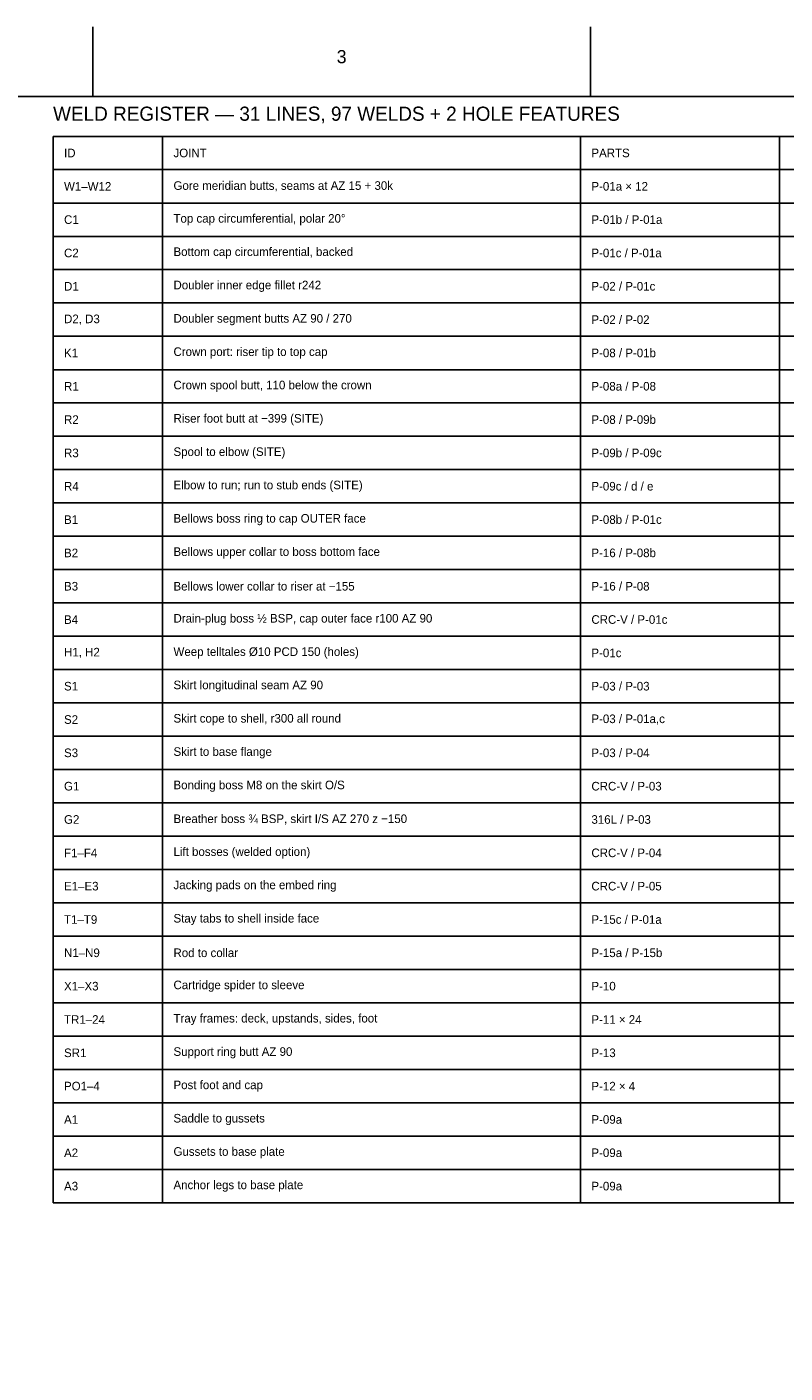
# Model space of a CAD drawing. Header units: millimetres. Extents: x 10 to 6255, y 31 to 4410.
# Tile 5 of 6: x 3801 to 4943, y 2380 to 4410. Entities that reach past the tile are written whole.
import ezdxf

# ---------------------------------------------------------------- set-up
doc = ezdxf.new("R2010")
doc.units = ezdxf.units.MM
for name, color, linetype in [('DIM', 3, 'Continuous'), ('TEXT', 2, 'Continuous'), ('TITLEBLOCK', 7, 'Continuous')]:
    doc.layers.add(name, color=color, linetype=linetype)

msp = doc.modelspace()

# ---------------------------------------------------------------- linework, layer by layer
at = {"layer": 'DIM'}
for p, q in [((3840, 4245), (6090, 4245)), ((3840, 2637), (3840, 4245)), ((4005, 2637), (4005, 4245)), ((4635, 2637), (4635, 4245)), ((4935, 2637), (4935, 4245)), ((3840, 4194.8), (6090, 4194.8)), ((3840, 4144.5), (6090, 4144.5)), ((3840, 4094.2), (6090, 4094.2)), ((3840, 4044), (6090, 4044)), ((3840, 3993.8), (6090, 3993.8)), ((3840, 3943.5), (6090, 3943.5)), ((3840, 3893.2), (6090, 3893.2)), ((3840, 3843), (6090, 3843)), ((3840, 3792.8), (6090, 3792.8)), ((3840, 3742.5), (6090, 3742.5)), ((3840, 3692.2), (6090, 3692.2)), ((3840, 3642), (6090, 3642)), ((3840, 3591.8), (6090, 3591.8)), ((3840, 3541.5), (6090, 3541.5)), ((3840, 3491.2), (6090, 3491.2)), ((3840, 3441), (6090, 3441)), ((3840, 3390.8), (6090, 3390.8)), ((3840, 3340.5), (6090, 3340.5)), ((3840, 3290.2), (6090, 3290.2)), ((3840, 3240), (6090, 3240)), ((3840, 3189.7), (6090, 3189.7)), ((3840, 3139.5), (6090, 3139.5)), ((3840, 3089.2), (6090, 3089.2)), ((3840, 3039), (6090, 3039)), ((3840, 2988.8), (6090, 2988.8)), ((3840, 2938.5), (6090, 2938.5)), ((3840, 2888.2), (6090, 2888.2)), ((3840, 2838), (6090, 2838)), ((3840, 2787.8), (6090, 2787.8)), ((3840, 2737.5), (6090, 2737.5)), ((3840, 2687.2), (6090, 2687.2)), ((3840, 2637), (6090, 2637))]:
    msp.add_line(p, q, dxfattribs=at)
at = {"layer": 'TITLEBLOCK'}
for p, q in [((3900, 4305), (3900, 4410)), ((4650, 4305), (4650, 4410))]:
    msp.add_line(p, q, dxfattribs=at)
msp.add_lwpolyline([(150, 150), (6150, 150), (6150, 4305), (150, 4305)], close=True, dxfattribs=at)

# ---------------------------------------------------------------- texts
at = {"layer": 'TEXT'}
for s, insert, char_height, attachment_point in [('WELD REGISTER — 31 LINES, 97 WELDS + 2 HOLE FEATURES', (3840, 4264.5), 21.349, 7), ('ID', (3856.5, 4219.9), 12.96, 4), ('JOINT', (4021.5, 4219.9), 12.96, 4), ('PARTS', (4651.5, 4219.9), 12.96, 4), ('W1–W12', (3856.5, 4169.6), 12.96, 4), ('Gore meridian butts, seams at AZ 15 + 30k', (4021.5, 4169.6), 12.962, 4), ('P-01a × 12', (4651.5, 4169.6), 12.96, 4), ('C1', (3856.5, 4119.4), 12.96, 4), ('Top cap circumferential, polar 20°', (4021.5, 4119.4), 12.962, 4), ('P-01b / P-01a', (4651.5, 4119.4), 12.962, 4), ('C2', (3856.5, 4069.1), 12.96, 4), ('Bottom cap circumferential, backed', (4021.5, 4069.1), 12.962, 4), ('P-01c / P-01a', (4651.5, 4069.1), 12.962, 4), ('D1', (3856.5, 4018.9), 12.96, 4), ('Doubler inner edge fillet r242', (4021.5, 4018.9), 12.962, 4), ('P-02 / P-01c', (4651.5, 4018.9), 12.962, 4), ('D2, D3', (3856.5, 3968.6), 12.96, 4), ('Doubler segment butts AZ 90 / 270', (4021.5, 3968.6), 12.962, 4), ('P-02 / P-02', (4651.5, 3968.6), 12.962, 4), ('K1', (3856.5, 3918.4), 12.96, 4), ('Crown port: riser tip to top cap', (4021.5, 3918.4), 12.962, 4), ('P-08 / P-01b', (4651.5, 3918.4), 12.962, 4), ('Crown spool butt, 110 below the crown', (4021.5, 3868.1), 12.962, 4), ('P-08a / P-08', (4651.5, 3868.1), 12.962, 4), ('R1', (3856.5, 3868.1), 12.96, 4), ('R2', (3856.5, 3817.9), 12.96, 4), ('Riser foot butt at −399 (SITE)', (4021.5, 3817.9), 12.962, 4), ('P-08 / P-09b', (4651.5, 3817.9), 12.962, 4), ('R3', (3856.5, 3767.6), 12.96, 4), ('Spool to elbow (SITE)', (4021.5, 3767.6), 12.962, 4), ('P-09b / P-09c', (4651.5, 3767.6), 12.962, 4), ('R4', (3856.5, 3717.4), 12.96, 4), ('Elbow to run; run to stub ends (SITE)', (4021.5, 3717.4), 12.962, 4), ('P-09c / d / e', (4651.5, 3717.4), 12.962, 4), ('B1', (3856.5, 3667.1), 12.96, 4), ('Bellows boss ring to cap OUTER face', (4021.5, 3667.1), 12.962, 4), ('P-08b / P-01c', (4651.5, 3667.1), 12.962, 4), ('B2', (3856.5, 3616.9), 12.96, 4), ('Bellows upper collar to boss bottom face', (4021.5, 3616.9), 12.962, 4), ('P-16 / P-08b', (4651.5, 3616.9), 12.962, 4), ('B3', (3856.5, 3566.6), 12.96, 4), ('Bellows lower collar to riser at −155', (4021.5, 3566.6), 12.962, 4), ('P-16 / P-08', (4651.5, 3566.6), 12.962, 4), ('B4', (3856.5, 3516.4), 12.96, 4), ('Drain-plug boss ½ BSP, cap outer face r100 AZ 90', (4021.5, 3516.4), 12.962, 4), ('CRC-V / P-01c', (4651.5, 3516.4), 12.962, 4), ('H1, H2', (3856.5, 3466.1), 12.96, 4), ('Weep telltales Ø10 PCD 150 (holes)', (4021.5, 3466.1), 12.962, 4), ('P-01c', (4651.5, 3466.1), 12.96, 4), ('S1', (3856.5, 3415.9), 12.96, 4), ('Skirt longitudinal seam AZ 90', (4021.5, 3415.9), 12.962, 4), ('P-03 / P-03', (4651.5, 3415.9), 12.962, 4), ('S2', (3856.5, 3365.6), 12.96, 4), ('Skirt cope to shell, r300 all round', (4021.5, 3365.6), 12.962, 4), ('P-03 / P-01a,c', (4651.5, 3365.6), 12.962, 4), ('S3', (3856.5, 3315.4), 12.96, 4), ('Skirt to base flange', (4021.5, 3315.4), 12.962, 4), ('P-03 / P-04', (4651.5, 3315.4), 12.962, 4), ('G1', (3856.5, 3265.1), 12.96, 4), ('Bonding boss M8 on the skirt O/S', (4021.5, 3265.1), 12.962, 4), ('CRC-V / P-03', (4651.5, 3265.1), 12.962, 4), ('G2', (3856.5, 3214.9), 12.96, 4), ('Breather boss ¾ BSP, skirt I/S AZ 270 z −150', (4021.5, 3214.9), 12.962, 4), ('316L / P-03', (4651.5, 3214.9), 12.962, 4), ('F1–F4', (3856.5, 3164.6), 12.96, 4), ('Lift bosses (welded option)', (4021.5, 3164.6), 12.962, 4), ('CRC-V / P-04', (4651.5, 3164.6), 12.962, 4), ('E1–E3', (3856.5, 3114.4), 12.96, 4), ('Jacking pads on the embed ring', (4021.5, 3114.4), 12.962, 4), ('CRC-V / P-05', (4651.5, 3114.4), 12.962, 4), ('T1–T9', (3856.5, 3064.1), 12.96, 4), ('Stay tabs to shell inside face', (4021.5, 3064.1), 12.962, 4), ('P-15c / P-01a', (4651.5, 3064.1), 12.962, 4), ('N1–N9', (3856.5, 3013.9), 12.96, 4), ('Rod to collar', (4021.5, 3013.9), 12.962, 4), ('P-15a / P-15b', (4651.5, 3013.9), 12.962, 4), ('X1–X3', (3856.5, 2963.6), 12.96, 4), ('Cartridge spider to sleeve', (4021.5, 2963.6), 12.962, 4), ('P-10', (4651.5, 2963.6), 12.96, 4), ('Tray frames: deck, upstands, sides, foot', (4021.5, 2913.4), 12.962, 4), ('TR1–24', (3856.5, 2913.4), 12.96, 4), ('P-11 × 24', (4651.5, 2913.4), 12.96, 4), ('SR1', (3856.5, 2863.1), 12.96, 4), ('Support ring butt AZ 90', (4021.5, 2863.1), 12.962, 4), ('P-13', (4651.5, 2863.1), 12.96, 4), ('Post foot and cap', (4021.5, 2812.9), 12.962, 4), ('PO1–4', (3856.5, 2812.9), 12.96, 4), ('P-12 × 4', (4651.5, 2812.9), 12.96, 4), ('A1', (3856.5, 2762.6), 12.96, 4), ('Saddle to gussets', (4021.5, 2762.6), 12.962, 4), ('P-09a', (4651.5, 2762.6), 12.96, 4), ('A2', (3856.5, 2712.4), 12.96, 4), ('Gussets to base plate', (4021.5, 2712.4), 12.962, 4), ('P-09a', (4651.5, 2712.4), 12.96, 4), ('A3', (3856.5, 2662.1), 12.96, 4), ('Anchor legs to base plate', (4021.5, 2662.1), 12.962, 4), ('P-09a', (4651.5, 2662.1), 12.96, 4)]:
    msp.add_mtext(s, dxfattribs=dict(at, insert=insert, char_height=char_height, attachment_point=attachment_point))
at = {"layer": 'TITLEBLOCK', "insert": (4275, 4365), "char_height": 19.8, "attachment_point": 5}
msp.add_mtext('3', dxfattribs=at)

doc.saveas('drawing.dxf')
